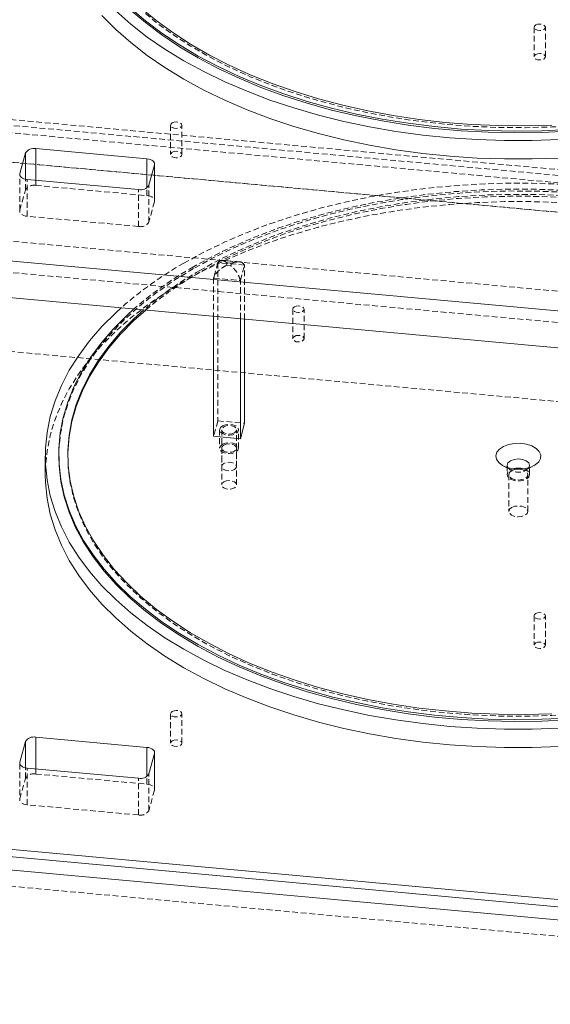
# Model space of a CAD drawing. Header units: millimetres. Extents: x 1529 to 6255, y 1713 to 5797.
# Tile 66 of 82: x 5125 to 5243, y 5058 to 5277. Entities that reach past the tile are written whole.
import ezdxf

# ---------------------------------------------------------------- set-up
doc = ezdxf.new("R2010")
doc.units = ezdxf.units.MM
doc.linetypes.add('HIDDEN', pattern=[1.905, 1.27, -0.635])

msp = doc.modelspace()

# ---------------------------------------------------------------- linework, layer by layer
at = {"color": 7, "linetype": 'HIDDEN', "lineweight": 0}
for p, q in [((5238.995, 5275.181), (5238.995, 5268.649)), ((5241.495, 5268.649), (5241.495, 5275.181)), ((4968.243, 5265.91), (5538.738, 5213.747)), ((5539.52, 5216.598), (5098.759, 5256.899)), ((5095.099, 5255.944), (5452.461, 5223.269)), ((5158.325, 5253.457), (5158.325, 5246.924)), ((5160.825, 5246.924), (5160.825, 5253.457)), ((5452.461, 5215.104), (5054.521, 5251.489)), ((5401.644, 5219.75), (5105.337, 5246.842)), ((5154.739, 5244.66), (5154.739, 5236.495)), ((5154.763, 5236.676), (5154.763, 5244.841)), ((5124.844, 5234.553), (5124.844, 5242.357)), ((5126.096, 5239.114), (5126.096, 5241.461)), ((5126.507, 5233.232), (5126.507, 5241.397)), ((5128.384, 5241.225), (5128.384, 5240.074)), ((5124.844, 5234.553), (5126.096, 5239.114)), ((5128.384, 5240.074), (5153.076, 5237.816)), ((5151.199, 5230.974), (5151.199, 5239.139)), ((5153.076, 5237.816), (5153.076, 5239.56)), ((5153.487, 5231.934), (5153.487, 5240.099)), ((5154.739, 5236.495), (5153.487, 5231.934)), ((5151.199, 5230.974), (5126.507, 5233.232)), ((5100.644, 5229.737), (5396.951, 5202.645)), ((5401.644, 5195.254), (5105.337, 5222.346)), ((5168.807, 5222.936), (5167.869, 5219.515)), ((5174.733, 5222.395), (5168.807, 5222.936)), ((5168.807, 5222.936), (5168.807, 5187.825)), ((5173.652, 5223.121), (5169.593, 5223.492)), ((5170.885, 5222.918), (5170.729, 5222.348)), ((5171.717, 5222.258), (5170.729, 5222.348)), ((5171.873, 5222.828), (5170.885, 5222.918)), ((5171.873, 5222.828), (5171.717, 5222.258)), ((5173.795, 5218.973), (5174.733, 5222.395)), ((5174.733, 5210.411), (5174.733, 5222.395)), ((5167.869, 5219.515), (5173.795, 5218.973)), ((5167.869, 5219.515), (5167.869, 5211.038)), ((5173.795, 5210.497), (5173.795, 5218.973)), ((5185.443, 5212.594), (5185.443, 5206.061)), ((5187.943, 5206.061), (5187.943, 5212.594)), ((5396.951, 5178.148), (5100.644, 5205.241)), ((5168.807, 5187.825), (5167.869, 5184.404)), ((5168.807, 5187.825), (5174.733, 5187.283)), ((5169.201, 5185.844), (5169.201, 5181.761)), ((5169.651, 5185.844), (5169.651, 5177.678)), ((5172.951, 5177.678), (5172.951, 5185.844)), ((5173.401, 5181.761), (5173.401, 5185.844)), ((5135.501, 5180.382), (5135.501, 5179.974)), ((5169.651, 5181.761), (5169.651, 5173.596)), ((5172.951, 5173.596), (5172.951, 5181.761)), ((5231.965, 5177.933), (5233.733, 5176.912)), ((5233.001, 5177.932), (5233.001, 5175.891)), ((5237.269, 5176.912), (5239.037, 5177.933)), ((5238.001, 5175.891), (5238.001, 5177.932)), ((5233.401, 5175.891), (5233.401, 5167.726)), ((5233.733, 5176.911), (5234.333, 5177.167)), ((5237.601, 5167.726), (5237.601, 5175.891)), ((5238.995, 5144.535), (5238.995, 5138.003)), ((5241.495, 5138.003), (5241.495, 5144.535)), ((5158.325, 5122.81), (5158.325, 5116.278)), ((5160.825, 5116.278), (5160.825, 5122.81)), ((5154.739, 5114.014), (5154.739, 5105.849)), ((5154.763, 5106.029), (5154.763, 5114.195)), ((5124.844, 5111.71), (5124.844, 5103.906)), ((5126.096, 5108.467), (5126.096, 5110.815)), ((5126.507, 5102.585), (5126.507, 5110.75)), ((5128.384, 5110.579), (5128.384, 5109.427)), ((5124.844, 5103.906), (5126.096, 5108.467)), ((5128.384, 5109.427), (5153.076, 5107.17)), ((5151.199, 5100.327), (5151.199, 5108.493)), ((5153.076, 5107.17), (5153.076, 5108.914)), ((5153.487, 5101.287), (5153.487, 5109.453)), ((5154.739, 5105.849), (5153.487, 5101.287)), ((5151.199, 5100.327), (5126.507, 5102.585)), ((5012.694, 5094.58), (5409.441, 5058.304))]:
    msp.add_line(p, q, dxfattribs=at)
at = {"color": 7, "linetype": 'Continuous', "lineweight": 15}
for p, q in [((5153.076, 5245.981), (5128.384, 5248.239)), ((5124.844, 5242.718), (5126.096, 5247.279)), ((5153.487, 5240.099), (5154.739, 5244.66)), ((5151.199, 5239.139), (5126.507, 5241.397)), ((5011.501, 5233.501), (5409.441, 5197.116)), ((5011.501, 5225.336), (5409.441, 5188.951)), ((5167.869, 5211.038), (5167.869, 5184.404)), ((5173.795, 5183.862), (5173.795, 5210.497)), ((5174.733, 5187.283), (5174.733, 5210.411)), ((5173.795, 5183.862), (5174.733, 5187.283)), ((5167.869, 5184.404), (5173.795, 5183.862)), ((5130.501, 5179.974), (5130.501, 5175.891)), ((5133.501, 5180.382), (5133.501, 5179.974)), ((5124.844, 5112.071), (5126.096, 5116.633)), ((5153.076, 5115.335), (5128.384, 5117.593)), ((5153.487, 5109.453), (5154.739, 5114.014)), ((5151.199, 5108.493), (5126.507, 5110.75)), ((5011.501, 5102.855), (5409.441, 5066.47)), ((5013.477, 5101.041), (5407.466, 5065.017)), ((5012.694, 5098.19), (5406.684, 5062.166))]:
    msp.add_line(p, q, dxfattribs=at)
at = {"color": 8, "linetype": 'Continuous', "lineweight": 15}
for p, q in [((5128.384, 5248.239), (5128.384, 5241.225)), ((5126.096, 5241.461), (5126.096, 5247.279)), ((5153.076, 5239.56), (5153.076, 5245.981)), ((5124.844, 5242.357), (5124.844, 5242.718)), ((5126.096, 5110.815), (5126.096, 5116.633)), ((5128.384, 5117.593), (5128.384, 5110.579)), ((5153.076, 5108.914), (5153.076, 5115.335)), ((5124.844, 5112.071), (5124.844, 5111.71))]:
    msp.add_line(p, q, dxfattribs=at)
at = {"color": 7, "linetype": 'HIDDEN', "lineweight": 0, "flags": 128}
for points in [[(5135.501, 5310.824), (5135.599, 5308.055), (5136.038, 5304.643), (5136.826, 5301.252), (5137.961, 5297.893), (5139.438, 5294.58), (5141.253, 5291.323), (5143.399, 5288.134), (5145.868, 5285.023), (5148.652, 5282.003), (5151.741, 5279.083), (5155.125, 5276.274), (5158.791, 5273.586), (5162.726, 5271.027), (5166.916, 5268.608), (5171.348, 5266.336), (5176.005, 5264.22), (5180.871, 5262.267), (5185.929, 5260.484), (5191.161, 5258.876), (5196.549, 5257.451), (5202.073, 5256.212), (5207.715, 5255.164), (5213.455, 5254.312), (5219.272, 5253.657), (5225.146, 5253.202), (5231.056, 5252.948), (5236.983, 5252.898), (5242.903, 5253.05), (5248.798, 5253.404), (5254.646, 5253.959), (5260.427, 5254.714), (5266.12, 5255.664), (5271.706, 5256.808), (5277.165, 5258.141), (5282.477, 5259.658), (5287.624, 5261.354), (5292.588, 5263.223), (5297.352, 5265.258), (5301.898, 5267.453), (5306.211, 5269.8), (5310.276, 5272.29), (5314.078, 5274.914), (5317.604, 5277.664), (5320.842, 5280.53), (5323.78, 5283.501), (5326.408, 5286.568), (5328.716, 5289.719), (5330.698, 5292.944), (5332.344, 5296.23), (5333.651, 5299.568), (5334.613, 5302.944), (5335.226, 5306.347), (5335.49, 5309.765), (5335.5, 5310.824)], [(5239.361, 5275.692), (5239.767, 5275.848), (5240.245, 5275.903), (5240.723, 5275.848), (5241.129, 5275.692), (5241.4, 5275.458), (5241.495, 5275.181), (5241.4, 5274.905), (5241.129, 5274.671), (5240.723, 5274.515), (5240.245, 5274.46), (5239.767, 5274.515), (5239.361, 5274.671), (5239.09, 5274.905), (5238.995, 5275.181), (5239.09, 5275.458), (5239.361, 5275.692)], [(5239.361, 5269.159), (5239.767, 5269.316), (5240.245, 5269.371), (5240.723, 5269.316), (5241.129, 5269.159), (5241.4, 5268.925), (5241.495, 5268.649), (5241.4, 5268.373), (5241.129, 5268.139), (5240.723, 5267.982), (5240.245, 5267.927), (5239.767, 5267.982), (5239.361, 5268.139), (5239.09, 5268.373), (5238.995, 5268.649), (5239.09, 5268.925), (5239.361, 5269.159)], [(5158.691, 5253.967), (5159.096, 5254.123), (5159.575, 5254.178), (5160.053, 5254.123), (5160.458, 5253.967), (5160.729, 5253.733), (5160.825, 5253.457), (5160.729, 5253.18), (5160.458, 5252.946), (5160.053, 5252.79), (5159.575, 5252.735), (5159.096, 5252.79), (5158.691, 5252.946), (5158.42, 5253.18), (5158.325, 5253.457), (5158.42, 5253.733), (5158.691, 5253.967)], [(5158.691, 5247.435), (5159.096, 5247.591), (5159.575, 5247.646), (5160.053, 5247.591), (5160.458, 5247.435), (5160.729, 5247.2), (5160.825, 5246.924), (5160.729, 5246.648), (5160.458, 5246.414), (5160.053, 5246.258), (5159.575, 5246.203), (5159.096, 5246.258), (5158.691, 5246.414), (5158.42, 5246.648), (5158.325, 5246.924), (5158.42, 5247.2), (5158.691, 5247.435)], [(5161.254, 5222.835), (5165.697, 5225.255), (5170.376, 5227.521), (5175.275, 5229.627), (5180.378, 5231.564), (5185.668, 5233.327), (5191.126, 5234.91), (5196.734, 5236.306), (5202.473, 5237.512), (5208.325, 5238.523), (5214.268, 5239.337), (5220.283, 5239.949), (5226.349, 5240.358), (5232.447, 5240.563), (5238.555, 5240.563), (5244.652, 5240.358), (5250.719, 5239.949), (5256.734, 5239.337), (5262.677, 5238.523), (5268.528, 5237.512), (5274.267, 5236.306), (5279.876, 5234.91), (5285.334, 5233.327), (5290.623, 5231.564), (5295.726, 5229.627), (5300.625, 5227.521), (5305.304, 5225.255), (5309.747, 5222.835), (5313.938, 5220.27), (5317.864, 5217.569), (5321.512, 5214.741), (5324.868, 5211.795), (5327.922, 5208.742), (5330.663, 5205.591), (5333.082, 5202.353), (5335.171, 5199.04), (5336.923, 5195.662), (5336.962, 5195.578)], [(5333.916, 5195.856), (5332.916, 5197.836), (5330.974, 5201.107), (5328.703, 5204.306), (5326.11, 5207.422), (5323.205, 5210.445), (5319.997, 5213.365), (5316.499, 5216.171), (5312.721, 5218.853), (5308.677, 5221.403), (5304.38, 5223.811), (5299.846, 5226.07), (5295.091, 5228.171), (5290.13, 5230.108), (5284.98, 5231.873), (5279.66, 5233.461), (5274.188, 5234.865), (5268.583, 5236.082), (5262.863, 5237.107), (5257.049, 5237.936), (5251.161, 5238.567), (5245.219, 5238.997), (5239.243, 5239.226), (5233.255, 5239.251), (5227.274, 5239.073), (5221.322, 5238.694), (5215.418, 5238.113), (5209.584, 5237.333), (5203.839, 5236.356), (5198.203, 5235.187), (5192.695, 5233.829), (5187.336, 5232.287), (5182.142, 5230.566), (5177.132, 5228.671), (5172.324, 5226.611), (5167.733, 5224.39), (5163.376, 5222.019)], [(5153.076, 5237.816), (5153.456, 5237.759), (5153.808, 5237.66), (5154.121, 5237.523), (5154.382, 5237.354), (5154.58, 5237.159), (5154.708, 5236.945), (5154.762, 5236.721), (5154.739, 5236.495)], [(5337.501, 5179.974), (5337.498, 5180.406), (5337.278, 5183.861), (5336.708, 5187.302), (5335.788, 5190.718), (5334.523, 5194.098), (5332.916, 5197.428), (5330.974, 5200.698), (5328.703, 5203.897), (5326.11, 5207.014), (5323.205, 5210.037), (5319.997, 5212.956), (5316.499, 5215.762), (5312.721, 5218.445), (5308.677, 5220.995), (5304.38, 5223.403), (5299.846, 5225.662), (5295.091, 5227.763), (5290.13, 5229.7), (5284.98, 5231.465), (5279.66, 5233.052), (5274.188, 5234.457), (5268.583, 5235.674), (5262.863, 5236.699), (5257.049, 5237.528), (5251.161, 5238.159), (5245.219, 5238.589), (5239.243, 5238.817), (5233.255, 5238.843), (5227.274, 5238.665), (5221.322, 5238.285), (5215.418, 5237.704), (5209.584, 5236.924), (5203.839, 5235.948), (5198.203, 5234.779), (5192.695, 5233.421), (5187.336, 5231.879), (5182.142, 5230.157), (5177.132, 5228.263), (5172.324, 5226.202), (5167.733, 5223.982), (5163.376, 5221.61)], [(5164.79, 5221.202), (5169.103, 5223.549), (5173.65, 5225.744), (5178.413, 5227.779), (5183.377, 5229.648), (5188.524, 5231.344), (5193.837, 5232.861), (5199.295, 5234.194), (5204.881, 5235.338), (5210.574, 5236.288), (5216.355, 5237.043), (5222.203, 5237.598), (5228.098, 5237.952), (5234.019, 5238.104), (5239.945, 5238.054), (5245.855, 5237.8), (5251.729, 5237.345), (5257.546, 5236.69), (5263.286, 5235.838), (5268.928, 5234.79), (5274.453, 5233.551), (5279.84, 5232.126), (5285.072, 5230.518), (5290.13, 5228.735), (5294.996, 5226.782), (5299.653, 5224.666), (5304.085, 5222.394), (5308.276, 5219.975), (5312.211, 5217.416), (5315.877, 5214.728), (5319.26, 5211.919), (5322.349, 5208.999), (5325.133, 5205.979), (5327.603, 5202.868), (5329.748, 5199.679), (5331.563, 5196.422), (5331.745, 5196.055)], [(5331.533, 5196.074), (5329.748, 5199.271), (5327.603, 5202.46), (5325.133, 5205.57), (5322.349, 5208.591), (5319.26, 5211.511), (5315.877, 5214.32), (5312.211, 5217.008), (5308.276, 5219.566), (5304.085, 5221.986), (5299.653, 5224.257), (5294.996, 5226.374), (5290.13, 5228.327), (5285.072, 5230.11), (5279.84, 5231.717), (5274.453, 5233.143), (5268.928, 5234.382), (5263.286, 5235.429), (5257.546, 5236.282), (5251.729, 5236.937), (5245.855, 5237.392), (5239.945, 5237.645), (5234.019, 5237.696), (5228.098, 5237.544), (5222.203, 5237.19), (5216.355, 5236.634), (5210.574, 5235.88), (5204.881, 5234.93), (5199.295, 5233.786), (5193.837, 5232.453), (5188.524, 5230.936), (5183.377, 5229.24), (5178.413, 5227.371), (5173.65, 5225.335), (5169.103, 5223.141), (5164.79, 5220.794)], [(5340.501, 5175.891), (5340.456, 5177.654), (5340.101, 5181.174), (5339.392, 5184.676), (5338.331, 5188.148), (5336.923, 5191.579), (5335.171, 5194.957), (5333.082, 5198.27), (5330.663, 5201.508), (5327.922, 5204.659), (5324.868, 5207.713), (5321.512, 5210.658), (5317.864, 5213.487), (5313.938, 5216.188), (5309.747, 5218.752), (5305.304, 5221.172), (5300.625, 5223.438), (5295.726, 5225.544), (5290.623, 5227.482), (5285.334, 5229.245), (5279.876, 5230.827), (5274.267, 5232.224), (5268.528, 5233.429), (5262.677, 5234.441), (5256.734, 5235.254), (5250.719, 5235.866), (5244.652, 5236.275), (5238.555, 5236.48), (5232.447, 5236.48), (5226.349, 5236.275), (5220.283, 5235.866), (5214.268, 5235.254), (5208.325, 5234.441), (5202.473, 5233.429), (5196.734, 5232.224), (5191.126, 5230.827), (5185.668, 5229.245), (5180.378, 5227.482), (5175.275, 5225.544), (5170.376, 5223.438), (5165.697, 5221.172), (5161.254, 5218.752)], [(5126.507, 5233.232), (5126.128, 5233.289), (5125.775, 5233.387), (5125.462, 5233.524), (5125.202, 5233.693), (5125.003, 5233.889), (5124.875, 5234.102), (5124.821, 5234.327), (5124.844, 5234.553)], [(5163.376, 5221.61), (5159.267, 5219.095), (5155.422, 5216.445), (5151.852, 5213.669), (5148.571, 5210.777), (5145.589, 5207.779), (5142.917, 5204.685), (5140.565, 5201.505), (5138.539, 5198.252), (5136.848, 5194.935), (5135.497, 5191.567), (5134.491, 5188.159), (5133.833, 5184.723), (5133.525, 5181.27), (5133.501, 5179.974)], [(5161.254, 5218.752), (5157.063, 5216.188), (5153.137, 5213.487), (5149.49, 5210.658), (5146.133, 5207.712), (5143.08, 5204.659), (5140.338, 5201.508), (5137.919, 5198.27), (5135.83, 5194.957), (5134.078, 5191.579), (5132.67, 5188.148), (5131.609, 5184.676), (5130.9, 5181.174), (5130.545, 5177.654), (5130.501, 5175.891)], [(5185.809, 5213.104), (5186.214, 5213.26), (5186.693, 5213.315), (5187.171, 5213.26), (5187.577, 5213.104), (5187.847, 5212.87), (5187.943, 5212.594), (5187.847, 5212.317), (5187.577, 5212.083), (5187.171, 5211.927), (5186.693, 5211.872), (5186.214, 5211.927), (5185.809, 5212.083), (5185.538, 5212.317), (5185.443, 5212.594), (5185.538, 5212.87), (5185.809, 5213.104)], [(5185.809, 5206.572), (5186.214, 5206.728), (5186.693, 5206.783), (5187.171, 5206.728), (5187.577, 5206.572), (5187.847, 5206.337), (5187.943, 5206.061), (5187.847, 5205.785), (5187.577, 5205.551), (5187.171, 5205.395), (5186.693, 5205.34), (5186.214, 5205.395), (5185.809, 5205.551), (5185.538, 5205.785), (5185.443, 5206.061), (5185.538, 5206.337), (5185.809, 5206.572)], [(5169.816, 5186.701), (5170.497, 5186.964), (5171.301, 5187.056), (5172.105, 5186.964), (5172.786, 5186.701), (5173.241, 5186.308), (5173.401, 5185.844), (5173.241, 5185.38), (5172.786, 5184.986), (5172.105, 5184.724), (5171.301, 5184.631), (5170.497, 5184.724), (5169.816, 5184.986), (5169.361, 5185.38), (5169.201, 5185.844), (5169.361, 5186.308), (5169.816, 5186.701)], [(5172.468, 5185.17), (5171.932, 5184.964), (5171.301, 5184.891), (5170.67, 5184.964), (5170.134, 5185.17), (5169.777, 5185.479), (5169.651, 5185.844), (5169.777, 5186.208), (5170.134, 5186.517), (5170.67, 5186.724), (5171.301, 5186.796), (5171.932, 5186.724), (5172.468, 5186.517), (5172.825, 5186.208), (5172.951, 5185.844), (5172.825, 5185.479), (5172.468, 5185.17)], [(5169.816, 5182.618), (5170.497, 5182.881), (5171.301, 5182.973), (5172.105, 5182.881), (5172.786, 5182.618), (5173.241, 5182.225), (5173.401, 5181.761), (5173.241, 5181.297), (5172.786, 5180.904), (5172.105, 5180.641), (5171.301, 5180.549), (5170.497, 5180.641), (5169.816, 5180.904), (5169.361, 5181.297), (5169.201, 5181.761), (5169.361, 5182.225), (5169.816, 5182.618)], [(5170.134, 5182.434), (5170.67, 5182.641), (5171.301, 5182.713), (5171.932, 5182.641), (5172.468, 5182.434), (5172.825, 5182.125), (5172.951, 5181.761), (5172.825, 5181.396), (5172.468, 5181.087), (5171.932, 5180.881), (5171.301, 5180.808), (5170.67, 5180.881), (5170.134, 5181.087), (5169.777, 5181.396), (5169.651, 5181.761), (5169.777, 5182.125), (5170.134, 5182.434)], [(5135.501, 5180.178), (5135.599, 5177.408), (5136.038, 5173.996), (5136.826, 5170.605), (5137.961, 5167.247), (5139.438, 5163.934), (5141.253, 5160.676), (5143.399, 5157.487), (5145.868, 5154.377), (5148.652, 5151.357), (5151.741, 5148.437), (5155.125, 5145.628), (5158.791, 5142.939), (5162.726, 5140.381), (5166.916, 5137.961), (5171.348, 5135.69), (5176.005, 5133.574), (5180.871, 5131.62), (5185.929, 5129.837), (5191.161, 5128.23), (5196.549, 5126.804), (5202.073, 5125.566), (5207.715, 5124.518), (5213.455, 5123.665), (5219.272, 5123.01), (5225.146, 5122.555), (5231.056, 5122.302), (5236.983, 5122.251), (5242.903, 5122.403), (5248.798, 5122.758), (5254.646, 5123.313), (5260.427, 5124.067), (5266.12, 5125.018), (5271.706, 5126.161), (5277.165, 5127.494), (5282.477, 5129.011), (5287.624, 5130.707), (5292.588, 5132.576), (5297.352, 5134.612), (5301.898, 5136.807), (5306.211, 5139.153), (5310.276, 5141.643), (5314.078, 5144.268), (5317.604, 5147.018), (5320.842, 5149.883), (5323.78, 5152.855), (5326.408, 5155.922), (5328.716, 5159.073), (5330.698, 5162.297), (5332.344, 5165.584), (5333.651, 5168.921), (5334.613, 5172.297), (5335.226, 5175.7), (5335.49, 5179.118), (5335.5, 5180.178)], [(5172.468, 5177.005), (5172.825, 5177.314), (5172.951, 5177.678), (5172.825, 5178.043), (5172.468, 5178.352), (5171.932, 5178.558), (5171.301, 5178.631), (5170.67, 5178.558), (5170.134, 5178.352), (5169.777, 5178.043), (5169.651, 5177.678), (5169.777, 5177.314), (5170.134, 5177.005), (5170.67, 5176.798), (5171.301, 5176.726), (5171.932, 5176.798), (5172.468, 5177.005)], [(5236.668, 5177.167), (5237.268, 5176.911), (5237.81, 5176.443), (5238.001, 5175.891), (5237.81, 5175.339), (5237.268, 5174.87), (5236.457, 5174.558), (5235.501, 5174.448), (5234.544, 5174.558), (5233.733, 5174.87), (5233.191, 5175.339), (5233.001, 5175.891), (5233.191, 5176.443), (5233.733, 5176.911)], [(5235.787, 5177.092), (5236.304, 5177.011), (5236.986, 5176.748), (5237.441, 5176.355), (5237.601, 5175.891), (5237.441, 5175.427), (5236.986, 5175.034), (5236.304, 5174.771), (5235.501, 5174.679), (5234.697, 5174.771), (5234.016, 5175.034), (5233.561, 5175.427), (5233.401, 5175.891), (5233.561, 5176.355), (5234.016, 5176.748), (5234.016, 5176.748)], [(5234.016, 5176.748), (5234.697, 5177.011), (5235.215, 5177.092)], [(5237.84, 5177.422), (5237.81, 5177.38), (5237.268, 5176.912)], [(5170.134, 5174.269), (5170.67, 5174.476), (5171.301, 5174.548), (5171.932, 5174.476), (5172.468, 5174.269), (5172.825, 5173.96), (5172.951, 5173.596), (5172.825, 5173.231), (5172.468, 5172.922), (5171.932, 5172.716), (5171.301, 5172.643), (5170.67, 5172.716), (5170.134, 5172.922), (5169.777, 5173.231), (5169.651, 5173.596), (5169.777, 5173.96), (5170.134, 5174.269)], [(5234.016, 5168.583), (5234.697, 5168.846), (5235.501, 5168.938), (5236.304, 5168.846), (5236.986, 5168.583), (5237.441, 5168.189), (5237.601, 5167.726), (5237.441, 5167.262), (5236.986, 5166.868), (5236.304, 5166.605), (5235.501, 5166.513), (5234.697, 5166.606), (5234.016, 5166.868), (5233.561, 5167.262), (5233.401, 5167.726), (5233.561, 5168.189), (5234.016, 5168.583)], [(5239.361, 5145.045), (5239.767, 5145.202), (5240.245, 5145.256), (5240.723, 5145.202), (5241.129, 5145.045), (5241.4, 5144.811), (5241.495, 5144.535), (5241.4, 5144.259), (5241.129, 5144.025), (5240.723, 5143.868), (5240.245, 5143.813), (5239.767, 5143.868), (5239.361, 5144.025), (5239.09, 5144.259), (5238.995, 5144.535), (5239.09, 5144.811), (5239.361, 5145.045)], [(5239.361, 5138.513), (5239.767, 5138.669), (5240.245, 5138.724), (5240.723, 5138.669), (5241.129, 5138.513), (5241.4, 5138.279), (5241.495, 5138.003), (5241.4, 5137.726), (5241.129, 5137.492), (5240.723, 5137.336), (5240.245, 5137.281), (5239.767, 5137.336), (5239.361, 5137.492), (5239.09, 5137.726), (5238.995, 5138.003), (5239.09, 5138.279), (5239.361, 5138.513)], [(5158.691, 5123.32), (5159.096, 5123.477), (5159.575, 5123.532), (5160.053, 5123.477), (5160.458, 5123.32), (5160.729, 5123.086), (5160.825, 5122.81), (5160.729, 5122.534), (5160.458, 5122.3), (5160.053, 5122.143), (5159.575, 5122.088), (5159.096, 5122.143), (5158.691, 5122.3), (5158.42, 5122.534), (5158.325, 5122.81), (5158.42, 5123.086), (5158.691, 5123.32)], [(5158.691, 5116.788), (5159.096, 5116.944), (5159.575, 5116.999), (5160.053, 5116.944), (5160.458, 5116.788), (5160.729, 5116.554), (5160.825, 5116.278), (5160.729, 5116.002), (5160.458, 5115.768), (5160.053, 5115.611), (5159.575, 5115.556), (5159.096, 5115.611), (5158.691, 5115.768), (5158.42, 5116.002), (5158.325, 5116.278), (5158.42, 5116.554), (5158.691, 5116.788)], [(5153.076, 5107.17), (5153.456, 5107.112), (5153.808, 5107.014), (5154.121, 5106.877), (5154.382, 5106.708), (5154.58, 5106.513), (5154.708, 5106.299), (5154.762, 5106.074), (5154.739, 5105.849)], [(5126.507, 5102.585), (5126.128, 5102.642), (5125.775, 5102.741), (5125.462, 5102.878), (5125.202, 5103.047), (5125.003, 5103.242), (5124.875, 5103.456), (5124.821, 5103.68), (5124.844, 5103.906)]]:
    msp.add_lwpolyline(points, dxfattribs=at)
at = {"color": 7, "linetype": 'Continuous', "lineweight": 15, "flags": 128}
for points in [[(5244.652, 5250.236), (5238.555, 5250.031), (5232.447, 5250.031), (5226.349, 5250.236), (5220.283, 5250.645), (5214.268, 5251.257), (5208.325, 5252.07), (5202.473, 5253.082), (5196.734, 5254.288), (5191.126, 5255.684), (5185.668, 5257.267), (5180.378, 5259.03), (5175.275, 5260.967), (5170.376, 5263.073), (5165.697, 5265.339), (5161.255, 5267.759), (5157.063, 5270.323), (5153.137, 5273.024), (5149.49, 5275.853), (5146.133, 5278.799)], [(5149.363, 5279.492), (5152.718, 5276.628), (5156.358, 5273.882), (5160.27, 5271.265), (5164.442, 5268.785), (5168.859, 5266.45), (5173.506, 5264.269), (5178.366, 5262.25), (5183.424, 5260.398), (5188.661, 5258.721), (5194.059, 5257.224), (5199.6, 5255.913), (5205.265, 5254.792), (5211.035, 5253.864), (5216.888, 5253.134), (5222.806, 5252.603), (5228.767, 5252.274), (5234.752, 5252.147), (5240.739, 5252.223), (5246.709, 5252.502)], [(5149.363, 5279.083), (5152.718, 5276.219), (5156.358, 5273.474), (5160.27, 5270.857), (5164.442, 5268.377), (5168.859, 5266.042), (5173.506, 5263.861), (5178.366, 5261.841), (5183.424, 5259.99), (5188.661, 5258.313), (5194.059, 5256.816), (5199.6, 5255.505), (5205.265, 5254.383), (5211.035, 5253.456), (5216.888, 5252.725), (5222.806, 5252.195), (5228.767, 5251.865), (5234.752, 5251.738), (5240.739, 5251.814), (5246.709, 5252.093)], [(5242.903, 5253.458), (5236.983, 5253.306), (5231.056, 5253.357), (5225.146, 5253.61), (5219.272, 5254.065), (5213.455, 5254.72), (5207.715, 5255.573), (5202.073, 5256.62), (5196.549, 5257.859), (5191.161, 5259.285), (5185.929, 5260.892), (5180.871, 5262.675), (5176.005, 5264.628), (5171.348, 5266.745), (5166.916, 5269.016), (5162.726, 5271.436), (5158.791, 5273.994), (5155.125, 5276.682), (5151.741, 5279.491)], [(5143.08, 5277.769), (5146.133, 5274.716), (5149.49, 5271.77), (5153.137, 5268.942), (5157.063, 5266.241), (5161.255, 5263.676), (5165.697, 5261.256), (5170.376, 5258.99), (5175.275, 5256.884), (5180.378, 5254.947), (5185.668, 5253.184), (5191.126, 5251.601), (5196.734, 5250.205), (5202.473, 5248.999), (5208.325, 5247.988), (5214.268, 5247.174), (5220.283, 5246.562), (5226.349, 5246.153), (5232.447, 5245.948), (5238.555, 5245.948), (5244.652, 5246.153)], [(5153.076, 5245.981), (5153.456, 5245.924), (5153.808, 5245.826), (5154.121, 5245.689), (5154.382, 5245.52), (5154.58, 5245.324), (5154.708, 5245.111), (5154.762, 5244.886), (5154.739, 5244.66)], [(5126.507, 5241.397), (5126.128, 5241.454), (5125.775, 5241.553), (5125.462, 5241.689), (5125.202, 5241.859), (5125.003, 5242.054), (5124.875, 5242.268), (5124.821, 5242.492), (5124.844, 5242.718)], [(5244.652, 5119.589), (5238.555, 5119.384), (5232.447, 5119.384), (5226.349, 5119.589), (5220.283, 5119.998), (5214.268, 5120.611), (5208.325, 5121.424), (5202.473, 5122.435), (5196.734, 5123.641), (5191.126, 5125.038), (5185.668, 5126.62), (5180.378, 5128.383), (5175.275, 5130.321), (5170.376, 5132.426), (5165.697, 5134.693), (5161.255, 5137.112), (5157.063, 5139.677), (5153.137, 5142.378), (5149.49, 5145.206), (5146.133, 5148.152), (5143.08, 5151.206), (5140.338, 5154.357), (5137.919, 5157.594), (5135.83, 5160.907), (5134.078, 5164.285), (5132.67, 5167.716), (5131.609, 5171.189), (5130.9, 5174.691), (5130.545, 5178.211), (5130.545, 5181.737), (5130.9, 5185.257), (5131.609, 5188.759), (5132.67, 5192.231), (5134.078, 5195.662), (5135.83, 5199.04), (5137.919, 5202.353), (5140.338, 5205.591), (5143.08, 5208.742), (5146.133, 5211.795), (5147.358, 5212.914)], [(5150.186, 5212.655), (5148.571, 5211.185), (5145.589, 5208.187), (5142.917, 5205.093), (5140.565, 5201.914), (5138.539, 5198.66), (5136.848, 5195.343), (5135.497, 5191.975), (5134.491, 5188.567), (5133.833, 5185.131), (5133.525, 5181.678), (5133.569, 5178.221), (5133.965, 5174.772), (5134.71, 5171.341), (5135.803, 5167.942), (5137.239, 5164.586), (5139.015, 5161.284), (5141.122, 5158.048), (5143.556, 5154.889), (5146.306, 5151.818), (5149.363, 5148.845), (5152.718, 5145.981), (5156.358, 5143.236), (5160.27, 5140.619), (5164.442, 5138.138), (5168.859, 5135.804), (5173.506, 5133.623), (5178.366, 5131.603), (5183.424, 5129.751), (5188.661, 5128.074), (5194.059, 5126.578), (5199.6, 5125.266), (5205.265, 5124.145), (5211.035, 5123.218), (5216.888, 5122.487), (5222.806, 5121.956), (5228.767, 5121.627), (5234.752, 5121.5), (5240.739, 5121.576), (5246.709, 5121.855)], [(5152.787, 5212.417), (5150.159, 5210.064), (5147.221, 5207.092), (5144.594, 5204.026), (5142.285, 5200.875), (5140.304, 5197.65), (5138.657, 5194.363), (5137.351, 5191.026), (5136.389, 5187.65), (5135.775, 5184.247), (5135.512, 5180.829), (5135.501, 5180.178)], [(5242.903, 5122.811), (5236.983, 5122.659), (5231.056, 5122.71), (5225.146, 5122.963), (5219.272, 5123.418), (5213.455, 5124.073), (5207.715, 5124.926), (5202.073, 5125.974), (5196.549, 5127.213), (5191.161, 5128.638), (5185.929, 5130.245), (5180.871, 5132.029), (5176.005, 5133.982), (5171.348, 5136.098), (5166.916, 5138.37), (5162.726, 5140.789), (5158.791, 5143.347), (5155.125, 5146.036), (5151.741, 5148.845), (5148.652, 5151.765), (5145.868, 5154.785), (5143.399, 5157.895), (5141.253, 5161.085), (5139.438, 5164.342), (5137.961, 5167.655), (5136.826, 5171.013), (5136.038, 5174.404), (5135.599, 5177.816), (5135.512, 5181.237), (5135.775, 5184.655), (5136.389, 5188.058), (5137.351, 5191.434), (5138.657, 5194.772), (5140.304, 5198.058), (5142.285, 5201.283), (5144.594, 5204.434), (5147.221, 5207.501), (5150.159, 5210.472), (5152.357, 5212.457)], [(5231.965, 5177.933), (5231.142, 5178.559), (5230.643, 5179.29), (5230.504, 5180.072), (5230.735, 5180.847), (5231.32, 5181.557), (5232.215, 5182.149), (5233.353, 5182.58), (5234.651, 5182.818), (5236.012, 5182.845), (5237.335, 5182.659), (5238.522, 5182.274), (5239.485, 5181.718), (5240.152, 5181.033), (5240.475, 5180.269), (5240.428, 5179.483), (5240.016, 5178.734), (5239.269, 5178.077), (5238.243, 5177.56), (5237.013, 5177.222), (5235.671, 5177.089), (5234.317, 5177.169), (5233.05, 5177.458), (5231.965, 5177.933)], [(5133.501, 5179.974), (5133.569, 5177.813), (5133.965, 5174.363), (5134.71, 5170.933), (5135.803, 5167.534), (5137.239, 5164.178), (5139.015, 5160.876), (5141.122, 5157.64), (5143.556, 5154.481), (5146.306, 5151.41), (5149.363, 5148.437), (5152.718, 5145.573), (5156.358, 5142.828), (5160.27, 5140.21), (5164.442, 5137.73), (5168.859, 5135.395), (5173.506, 5133.215), (5178.366, 5131.195), (5183.424, 5129.343), (5188.661, 5127.666), (5194.059, 5126.169), (5199.6, 5124.858), (5205.265, 5123.737), (5211.035, 5122.809), (5216.888, 5122.079), (5222.806, 5121.548), (5228.767, 5121.219), (5234.752, 5121.092), (5240.739, 5121.168), (5246.709, 5121.447)], [(5233.162, 5177.422), (5233.001, 5177.932), (5233.191, 5178.485), (5233.733, 5178.953), (5234.544, 5179.266), (5235.501, 5179.375), (5236.457, 5179.266), (5237.268, 5178.953), (5237.81, 5178.485), (5238.001, 5177.932), (5237.84, 5177.422)], [(5130.501, 5175.891), (5130.545, 5174.128), (5130.9, 5170.608), (5131.609, 5167.106), (5132.67, 5163.633), (5134.078, 5160.203), (5135.83, 5156.825), (5137.919, 5153.511), (5140.338, 5150.274), (5143.08, 5147.123), (5146.133, 5144.069), (5149.49, 5141.123), (5153.137, 5138.295), (5157.063, 5135.594), (5161.255, 5133.03), (5165.697, 5130.61), (5170.376, 5128.343), (5175.275, 5126.238), (5180.378, 5124.3), (5185.668, 5122.537), (5191.126, 5120.955), (5196.734, 5119.558), (5202.473, 5118.352), (5208.325, 5117.341), (5214.268, 5116.528), (5220.283, 5115.916), (5226.349, 5115.506), (5232.447, 5115.301), (5238.555, 5115.301), (5244.652, 5115.506)], [(5235.215, 5177.092), (5235.501, 5177.103), (5235.787, 5177.092)], [(5153.076, 5115.335), (5153.456, 5115.278), (5153.808, 5115.179), (5154.121, 5115.042), (5154.382, 5114.873), (5154.58, 5114.678), (5154.708, 5114.464), (5154.762, 5114.24), (5154.739, 5114.014)], [(5126.507, 5110.75), (5126.128, 5110.808), (5125.775, 5110.906), (5125.462, 5111.043), (5125.202, 5111.212), (5125.003, 5111.407), (5124.875, 5111.621), (5124.821, 5111.845), (5124.844, 5112.071)]]:
    msp.add_lwpolyline(points, dxfattribs=at)
at = {"color": 7, "linetype": 'Continuous', "lineweight": 15}
for centre, radius, start, end in [((5127.909, 5246.164), 2.129, 77.10628, 148.403), ((5151.674, 5241.214), 2.129, 257.10628, 328.403), ((5235.501, 5173.244), 4.093, 73.42368, 106.57752), ((5127.909, 5115.517), 2.129, 77.10628, 148.403), ((5151.674, 5110.568), 2.129, 257.10628, 328.403)]:
    msp.add_arc(centre, radius, start, end, dxfattribs=at)
at = {"color": 7, "linetype": 'HIDDEN', "lineweight": 0}
for centre, radius, start, end in [((5127.909, 5237.999), 2.129, 77.10628, 148.403), ((5151.674, 5233.049), 2.129, 257.10628, 328.403), ((5202.456, 5150.432), 83.305, 119.64243, 131.40669), ((5203.502, 5151.523), 81.115, 119.64854, 131.09311), ((5204.324, 5151.787), 79.884, 119.66255, 130.58182), ((5204.505, 5151.1), 80.216, 119.67634, 130.14546), ((5235.522, 5179.632), 3.233, 223.11927, 302.70329), ((5127.909, 5107.352), 2.129, 77.10628, 148.403), ((5151.674, 5102.402), 2.129, 257.10628, 328.403)]:
    msp.add_arc(centre, radius, start, end, dxfattribs=at)
for points, knots in [([(5170.729, 5222.348), (5170.392, 5222.155), (5169.743, 5221.784), (5168.87, 5221.141), (5168.243, 5220.328), (5167.996, 5219.791), (5167.869, 5219.515)], [0, 0, 0, 0, 0.2962576, 0.5718005, 0.7796932, 1, 1, 1, 1]), ([(5170.885, 5222.918), (5170.641, 5223.061), (5170.169, 5223.337), (5169.535, 5223.563), (5169.079, 5223.376), (5168.9, 5223.086), (5168.807, 5222.936)], [0, 0, 0, 0, 0.2962555, 0.5718004, 0.7796932, 1, 1, 1, 1]), ([(5173.795, 5218.973), (5173.677, 5219.351), (5173.447, 5220.088), (5172.699, 5221.292), (5172.097, 5221.884), (5171.717, 5222.258)], [0, 0, 0, 0, 0.2779311, 0.543231, 1, 1, 1, 1]), ([(5174.733, 5222.395), (5174.571, 5222.611), (5174.255, 5223.033), (5173.225, 5223.21), (5172.397, 5222.976), (5171.873, 5222.828)], [0, 0, 0, 0, 0.2779259, 0.543222, 1, 1, 1, 1])]:
    msp.add_open_spline(points, degree=3, knots=knots, dxfattribs=at)

doc.saveas('drawing.dxf')
